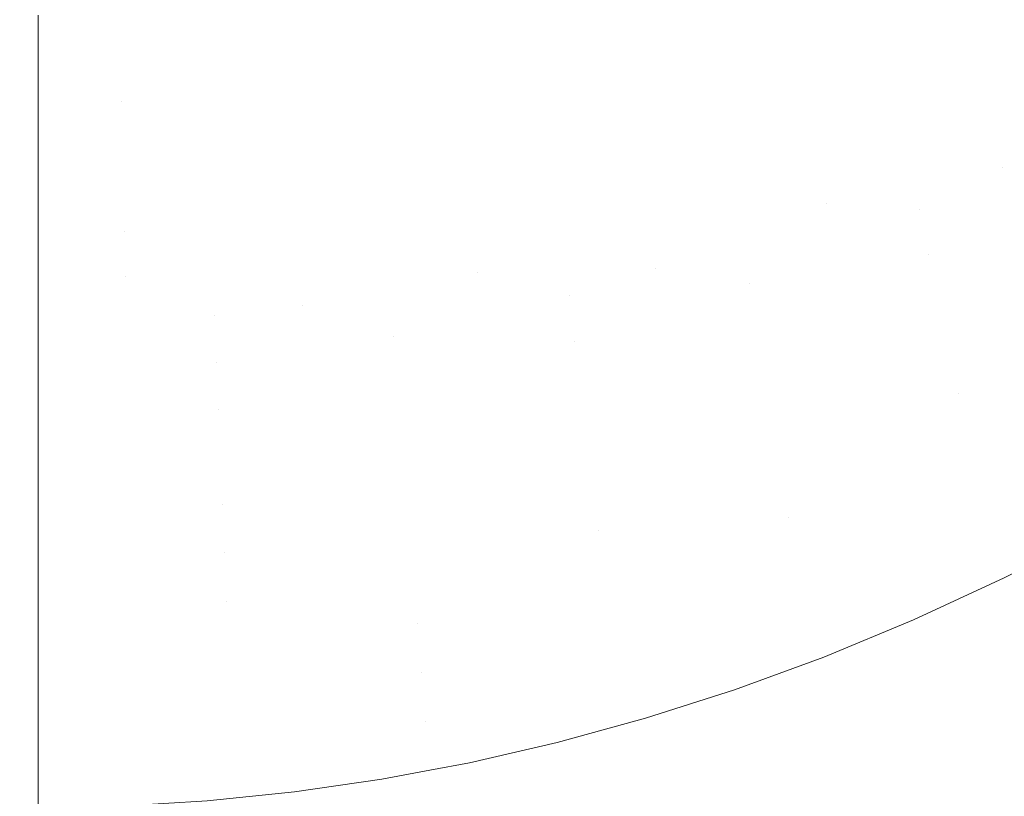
# Model space of a CAD drawing. Header units: centimetres. Extents: x -17.1 to 18.2, y 3.4 to 5.2.
# Tile 199 of 256: x 6.2249 to 6.287, y 3.6009 to 3.6499. Entities that reach past the tile are written whole.
import ezdxf

# ---------------------------------------------------------------- set-up
doc = ezdxf.new("R2010")
doc.units = ezdxf.units.CM
doc.header["$LTSCALE"] = 2.54
doc.layers.add('Lucido design-1', color=7, linetype='Continuous')

# ---------------------------------------------------------------- blocks, each defined once
blk = doc.blocks.new('Gruppo-4-1')
at = {"color": 7, "linetype": 'Continuous', "lineweight": 9}
blk.add_3dface([(-17.020308, 5.100212, -1872.215514), (-17.020308, 3.500212, -1872.215514), (18.147234, 3.500212, -1872.215514), (18.147234, 5.100212, -1872.215514)], dxfattribs=at)
for points, invisible_edges in [([(18.147234, 5.100212, -1873.015514), (6.24222, 3.601209, -1873.015514), (6.247738, 3.602007, -1873.015514)], 9), ([(6.24222, 3.601209, -1873.015514), (18.147234, 5.100212, -1873.015514), (18.147234, 3.500212, -1873.015514)], 9), ([(18.147234, 5.100212, -1873.015514), (6.247738, 3.602007, -1873.015514), (6.250767, 3.602575, -1873.015514)], 9), ([(6.250767, 3.602575, -1873.015514), (6.253268, 3.603044, -1873.015514), (18.147234, 5.100212, -1873.015514)], 10), ([(18.147234, 5.100212, -1873.015514), (6.253268, 3.603044, -1873.015514), (6.258817, 3.604324, -1873.015514)], 9), ([(18.147234, 5.100212, -1873.015514), (6.258817, 3.604324, -1873.015514), (6.26439, 3.605856, -1873.015514)], 9), ([(18.147234, 5.100212, -1873.015514), (6.26439, 3.605856, -1873.015514), (6.269994, 3.607647, -1873.015514)], 9), ([(18.147234, 5.100212, -1873.015514), (6.269994, 3.607647, -1873.015514), (6.275634, 3.609711, -1873.015514)], 9), ([(18.147234, 5.100212, -1873.015514), (6.275634, 3.609711, -1873.015514), (6.281313, 3.612058, -1873.015514)], 9), ([(18.147234, 5.100212, -1873.015514), (6.281313, 3.612058, -1873.015514), (6.287038, 3.614703, -1873.015514)], 9), ([(6.273204, 3.65198, -1873.006381), (6.268134, 3.64991, -1873.006381), (6.267697, 3.65251, -1873.0051), (6.272714, 3.654558, -1873.0051)], 15), ([(6.273204, 3.65198, -1873.006381), (6.278208, 3.654273, -1873.006381), (6.27876, 3.651667, -1873.007589), (6.273704, 3.649349, -1873.007589)], 15), ([(6.284361, 3.651576, -1873.008722), (6.279324, 3.649011, -1873.008722), (6.27876, 3.651667, -1873.007589), (6.283744, 3.654204, -1873.007589)], 15), ([(6.284361, 3.651576, -1873.008722), (6.289318, 3.654355, -1873.008722), (6.289999, 3.65171, -1873.009775), (6.284989, 3.648901, -1873.009775)], 15), ([(6.262621, 3.650688, -1873.0051), (6.257492, 3.649099, -1873.0051), (6.257169, 3.651678, -1873.003749), (6.262245, 3.653251, -1873.003749)], 15), ([(6.251785, 3.652874, -1873.002333), (6.252049, 3.65034, -1873.003749), (6.246892, 3.649239, -1873.003749), (6.24668, 3.651784, -1873.002333)], 15), ([(6.262621, 3.650688, -1873.0051), (6.267697, 3.65251, -1873.0051), (6.268134, 3.64991, -1873.006381), (6.263005, 3.64807, -1873.006381)], 15), ([(6.273704, 3.649349, -1873.007589), (6.26858, 3.647258, -1873.007589), (6.268134, 3.64991, -1873.006381), (6.273204, 3.65198, -1873.006381)], 15), ([(6.24668, 3.651784, -1873.002333), (6.246892, 3.649239, -1873.003749), (6.241704, 3.64838, -1873.003749), (6.241545, 3.650934, -1873.002333)], 15), ([(6.252049, 3.65034, -1873.003749), (6.257169, 3.651678, -1873.003749), (6.257492, 3.649099, -1873.0051), (6.252319, 3.647747, -1873.0051)], 15), ([(6.273704, 3.649349, -1873.007589), (6.27876, 3.651667, -1873.007589), (6.279324, 3.649011, -1873.008722), (6.274213, 3.646669, -1873.008722)], 15), ([(6.284989, 3.648901, -1873.009775), (6.279897, 3.646309, -1873.009775), (6.279324, 3.649011, -1873.008722), (6.284361, 3.651576, -1873.008722)], 15), ([(6.284989, 3.648901, -1873.009775), (6.289999, 3.65171, -1873.009775), (6.290691, 3.649023, -1873.010748), (6.285626, 3.646183, -1873.010748)], 15), ([(6.241545, 3.650934, -1873.002333), (6.241704, 3.64838, -1873.003749), (6.236493, 3.647764, -1873.003749), (6.236387, 3.650324, -1873.002333)], 15), ([(-5.099108, 3.650212, -1873.002117), (6.226033, 3.650212, -1873.002117), (6.226033, 3.646387, -1873.004215), (-5.099108, 3.646387, -1873.004215)], 5), ([(6.231214, 3.649958, -1873.002333), (6.231267, 3.647394, -1873.003749), (6.226033, 3.646387, -1873.004215), (6.226033, 3.650212, -1873.002117)], 11), ([(6.236387, 3.650324, -1873.002333), (6.236493, 3.647764, -1873.003749), (6.231267, 3.647394, -1873.003749), (6.231214, 3.649958, -1873.002333)], 15), ([(6.252319, 3.647747, -1873.0051), (6.247108, 3.646635, -1873.0051), (6.246892, 3.649239, -1873.003749), (6.252049, 3.65034, -1873.003749)], 15), ([(6.263005, 3.64807, -1873.006381), (6.257823, 3.646464, -1873.006381), (6.257492, 3.649099, -1873.0051), (6.262621, 3.650688, -1873.0051)], 15), ([(6.263005, 3.64807, -1873.006381), (6.268134, 3.64991, -1873.006381), (6.26858, 3.647258, -1873.007589), (6.263396, 3.645398, -1873.007589)], 15), ([(6.241866, 3.645767, -1873.0051), (6.241704, 3.64838, -1873.003749), (6.246892, 3.649239, -1873.003749), (6.247108, 3.646635, -1873.0051)], 15), ([(6.252319, 3.647747, -1873.0051), (6.257492, 3.649099, -1873.0051), (6.257823, 3.646464, -1873.006381), (6.252595, 3.645097, -1873.006381)], 15), ([(6.274213, 3.646669, -1873.008722), (6.269035, 3.644555, -1873.008722), (6.26858, 3.647258, -1873.007589), (6.273704, 3.649349, -1873.007589)], 15), ([(6.274213, 3.646669, -1873.008722), (6.279324, 3.649011, -1873.008722), (6.279897, 3.646309, -1873.009775), (6.274731, 3.643941, -1873.009775)], 15), ([(6.285626, 3.646183, -1873.010748), (6.28048, 3.643563, -1873.010748), (6.279897, 3.646309, -1873.009775), (6.284989, 3.648901, -1873.009775)], 15), ([(6.285626, 3.646183, -1873.010748), (6.290691, 3.649023, -1873.010748), (6.291393, 3.646296, -1873.011636), (6.286273, 3.643425, -1873.011636)], 15), ([(6.236601, 3.645145, -1873.0051), (6.236493, 3.647764, -1873.003749), (6.241704, 3.64838, -1873.003749), (6.241866, 3.645767, -1873.0051)], 15), ([(6.231321, 3.644771, -1873.0051), (6.231267, 3.647394, -1873.003749), (6.236493, 3.647764, -1873.003749), (6.236601, 3.645145, -1873.0051)], 15), ([(6.252595, 3.645097, -1873.006381), (6.247329, 3.643974, -1873.006381), (6.247108, 3.646635, -1873.0051), (6.252319, 3.647747, -1873.0051)], 15), ([(6.263396, 3.645398, -1873.007589), (6.258159, 3.643775, -1873.007589), (6.257823, 3.646464, -1873.006381), (6.263005, 3.64807, -1873.006381)], 15), ([(6.226033, 3.646387, -1873.004215), (6.231267, 3.647394, -1873.003749), (6.231321, 3.644771, -1873.0051)], 11), ([(6.263396, 3.645398, -1873.007589), (6.26858, 3.647258, -1873.007589), (6.269035, 3.644555, -1873.008722), (6.263796, 3.642675, -1873.008722)], 15), ([(-5.099108, 3.646387, -1873.004215), (6.226033, 3.646387, -1873.004215), (6.226033, 3.642474, -1873.006145), (-5.099108, 3.642474, -1873.006145)], 5), ([(6.226033, 3.642474, -1873.006145), (6.226033, 3.646387, -1873.004215), (6.231321, 3.644771, -1873.0051)], 10), ([(6.247108, 3.646635, -1873.0051), (6.247329, 3.643974, -1873.006381), (6.242032, 3.643096, -1873.006381), (6.241866, 3.645767, -1873.0051)], 15), ([(6.252595, 3.645097, -1873.006381), (6.257823, 3.646464, -1873.006381), (6.258159, 3.643775, -1873.007589), (6.252877, 3.642394, -1873.007589)], 15), ([(6.274731, 3.643941, -1873.009775), (6.269497, 3.641804, -1873.009775), (6.269035, 3.644555, -1873.008722), (6.274213, 3.646669, -1873.008722)], 15), ([(6.241866, 3.645767, -1873.0051), (6.242032, 3.643096, -1873.006381), (6.236712, 3.642468, -1873.006381), (6.236601, 3.645145, -1873.0051)], 15), ([(6.274731, 3.643941, -1873.009775), (6.279897, 3.646309, -1873.009775), (6.28048, 3.643563, -1873.010748), (6.275258, 3.641169, -1873.010748)], 15), ([(6.286273, 3.643425, -1873.011636), (6.281071, 3.640776, -1873.011636), (6.28048, 3.643563, -1873.010748), (6.285626, 3.646183, -1873.010748)], 15), ([(6.286273, 3.643425, -1873.011636), (6.291393, 3.646296, -1873.011636), (6.292104, 3.643533, -1873.012437), (6.286929, 3.640631, -1873.012437)], 15), ([(6.236601, 3.645145, -1873.0051), (6.236712, 3.642468, -1873.006381), (6.231376, 3.64209, -1873.006381), (6.231321, 3.644771, -1873.0051)], 15), ([(6.263796, 3.642675, -1873.008722), (6.258503, 3.641035, -1873.008722), (6.258159, 3.643775, -1873.007589), (6.263396, 3.645398, -1873.007589)], 15), ([(6.231321, 3.644771, -1873.0051), (6.231376, 3.64209, -1873.006381), (6.226033, 3.642474, -1873.006145)], 11), ([(6.252877, 3.642394, -1873.007589), (6.247555, 3.641258, -1873.007589), (6.247329, 3.643974, -1873.006381), (6.252595, 3.645097, -1873.006381)], 15), ([(6.263796, 3.642675, -1873.008722), (6.269035, 3.644555, -1873.008722), (6.269497, 3.641804, -1873.009775), (6.264202, 3.639904, -1873.009775)], 15), ([(6.242032, 3.643096, -1873.006381), (6.247329, 3.643974, -1873.006381), (6.247555, 3.641258, -1873.007589), (6.242202, 3.640372, -1873.007589)], 15), ([(6.275258, 3.641169, -1873.010748), (6.269967, 3.639009, -1873.010748), (6.269497, 3.641804, -1873.009775), (6.274731, 3.643941, -1873.009775)], 15), ([(6.252877, 3.642394, -1873.007589), (6.258159, 3.643775, -1873.007589), (6.258503, 3.641035, -1873.008722), (6.253163, 3.639639, -1873.008722)], 15), ([(6.275258, 3.641169, -1873.010748), (6.28048, 3.643563, -1873.010748), (6.281071, 3.640776, -1873.011636), (6.275792, 3.638357, -1873.011636)], 15), ([(6.286929, 3.640631, -1873.012437), (6.28167, 3.637953, -1873.012437), (6.281071, 3.640776, -1873.011636), (6.286273, 3.643425, -1873.011636)], 15), ([(6.286929, 3.640631, -1873.012437), (6.292104, 3.643533, -1873.012437), (6.292824, 3.640737, -1873.01315)], 11), ([(6.242202, 3.640372, -1873.007589), (6.236825, 3.639736, -1873.007589), (6.236712, 3.642468, -1873.006381), (6.242032, 3.643096, -1873.006381)], 15), ([(6.264202, 3.639904, -1873.009775), (6.258852, 3.638246, -1873.009775), (6.258503, 3.641035, -1873.008722), (6.263796, 3.642675, -1873.008722)], 15), ([(-5.099108, 3.642474, -1873.006145), (6.226033, 3.642474, -1873.006145), (6.226033, 3.63848, -1873.007902), (-5.099108, 3.63848, -1873.007902)], 5), ([(6.231433, 3.639355, -1873.007589), (6.226033, 3.63848, -1873.007902), (6.226033, 3.642474, -1873.006145), (6.231376, 3.64209, -1873.006381)], 13), ([(6.231376, 3.64209, -1873.006381), (6.236712, 3.642468, -1873.006381), (6.236825, 3.639736, -1873.007589), (6.231433, 3.639355, -1873.007589)], 15), ([(6.253163, 3.639639, -1873.008722), (6.247785, 3.638491, -1873.008722), (6.247555, 3.641258, -1873.007589), (6.252877, 3.642394, -1873.007589)], 15), ([(6.264202, 3.639904, -1873.009775), (6.269497, 3.641804, -1873.009775), (6.269967, 3.639009, -1873.010748), (6.264615, 3.637089, -1873.010748)], 15), ([(6.242202, 3.640372, -1873.007589), (6.247555, 3.641258, -1873.007589), (6.247785, 3.638491, -1873.008722), (6.242375, 3.637595, -1873.008722)], 15), ([(6.253163, 3.639639, -1873.008722), (6.258503, 3.641035, -1873.008722), (6.258852, 3.638246, -1873.009775), (6.253455, 3.636835, -1873.009775)], 15), ([(6.275792, 3.638357, -1873.011636), (6.270444, 3.636174, -1873.011636), (6.269967, 3.639009, -1873.010748), (6.275258, 3.641169, -1873.010748)], 15), ([(6.275792, 3.638357, -1873.011636), (6.281071, 3.640776, -1873.011636), (6.28167, 3.637953, -1873.012437)], 11), ([(6.242375, 3.637595, -1873.008722), (6.236941, 3.636953, -1873.008722), (6.236825, 3.639736, -1873.007589), (6.242202, 3.640372, -1873.007589)], 15), ([(6.282276, 3.635097, -1873.01315), (6.28167, 3.637953, -1873.012437), (6.286929, 3.640631, -1873.012437)], 11), ([(6.286929, 3.640631, -1873.012437), (6.292824, 3.640737, -1873.01315), (6.282276, 3.635097, -1873.01315)], 11), ([(6.292824, 3.640737, -1873.01315), (6.293551, 3.637914, -1873.013772), (6.282888, 3.632212, -1873.013772), (6.282276, 3.635097, -1873.01315)], 15), ([(6.231433, 3.639355, -1873.007589), (6.236825, 3.639736, -1873.007589), (6.236941, 3.636953, -1873.008722), (6.231491, 3.636567, -1873.008722)], 15), ([(6.253455, 3.636835, -1873.009775), (6.248019, 3.635675, -1873.009775), (6.247785, 3.638491, -1873.008722), (6.253163, 3.639639, -1873.008722)], 15), ([(6.264615, 3.637089, -1873.010748), (6.259207, 3.635413, -1873.010748), (6.258852, 3.638246, -1873.009775), (6.264202, 3.639904, -1873.009775)], 15), ([(6.226033, 3.63848, -1873.007902), (6.231433, 3.639355, -1873.007589), (6.231491, 3.636567, -1873.008722)], 11), ([(6.264615, 3.637089, -1873.010748), (6.269967, 3.639009, -1873.010748), (6.270444, 3.636174, -1873.011636), (6.265034, 3.634232, -1873.011636)], 15), ([(-5.099108, 3.63848, -1873.007902), (6.226033, 3.63848, -1873.007902), (6.226033, 3.634414, -1873.009483), (-5.099108, 3.634414, -1873.009483)], 5), ([(6.231491, 3.636567, -1873.008722), (6.226033, 3.634414, -1873.009483), (6.226033, 3.63848, -1873.007902)], 9), ([(6.242375, 3.637595, -1873.008722), (6.247785, 3.638491, -1873.008722), (6.248019, 3.635675, -1873.009775), (6.24255, 3.63477, -1873.009775)], 15), ([(6.270928, 3.633301, -1873.012437), (6.270444, 3.636174, -1873.011636), (6.275792, 3.638357, -1873.011636)], 11), ([(6.275792, 3.638357, -1873.011636), (6.28167, 3.637953, -1873.012437), (6.270928, 3.633301, -1873.012437)], 11), ([(6.253455, 3.636835, -1873.009775), (6.258852, 3.638246, -1873.009775), (6.259207, 3.635413, -1873.010748), (6.253752, 3.633987, -1873.010748)], 15), ([(6.271416, 3.630394, -1873.01315), (6.270928, 3.633301, -1873.012437), (6.28167, 3.637953, -1873.012437), (6.282276, 3.635097, -1873.01315)], 15), ([(6.283505, 3.629301, -1873.014301), (6.282888, 3.632212, -1873.013772), (6.293551, 3.637914, -1873.013772), (6.294284, 3.635065, -1873.014301)], 15), ([(6.24255, 3.63477, -1873.009775), (6.237058, 3.634121, -1873.009775), (6.236941, 3.636953, -1873.008722), (6.242375, 3.637595, -1873.008722)], 15), ([(6.265034, 3.634232, -1873.011636), (6.259567, 3.632539, -1873.011636), (6.259207, 3.635413, -1873.010748), (6.264615, 3.637089, -1873.010748)], 15), ([(6.226033, 3.634414, -1873.009483), (6.231491, 3.636567, -1873.008722), (6.23155, 3.633731, -1873.009775)], 11), ([(6.231491, 3.636567, -1873.008722), (6.236941, 3.636953, -1873.008722), (6.237058, 3.634121, -1873.009775), (6.23155, 3.633731, -1873.009775)], 15), ([(6.253752, 3.633987, -1873.010748), (6.248257, 3.632814, -1873.010748), (6.248019, 3.635675, -1873.009775), (6.253455, 3.636835, -1873.009775)], 15), ([(6.265034, 3.634232, -1873.011636), (6.270444, 3.636174, -1873.011636), (6.270928, 3.633301, -1873.012437)], 11), ([(6.24255, 3.63477, -1873.009775), (6.248019, 3.635675, -1873.009775), (6.248257, 3.632814, -1873.010748), (6.242729, 3.631899, -1873.010748)], 15), ([(6.253752, 3.633987, -1873.010748), (6.259207, 3.635413, -1873.010748), (6.259567, 3.632539, -1873.011636)], 11), ([(6.242729, 3.631899, -1873.010748), (6.237177, 3.631243, -1873.010748), (6.237058, 3.634121, -1873.009775), (6.24255, 3.63477, -1873.009775)], 15), ([(6.282276, 3.635097, -1873.01315), (6.282888, 3.632212, -1873.013772), (6.27191, 3.627458, -1873.013772), (6.271416, 3.630394, -1873.01315)], 15), ([(6.294284, 3.635065, -1873.014301), (6.295023, 3.632195, -1873.014736), (6.284127, 3.626369, -1873.014736), (6.283505, 3.629301, -1873.014301)], 15), ([(-5.099108, 3.633596, -1873.009761), (-5.099108, 3.634414, -1873.009483), (6.226033, 3.634414, -1873.009483), (6.226033, 3.633596, -1873.009761)], 10), ([(6.23155, 3.633731, -1873.009775), (6.226033, 3.633596, -1873.009761), (6.226033, 3.634414, -1873.009483)], 9), ([(6.23155, 3.633731, -1873.009775), (6.237058, 3.634121, -1873.009775), (6.237177, 3.631243, -1873.010748)], 11), ([(6.248498, 3.629912, -1873.011636), (6.248257, 3.632814, -1873.010748), (6.253752, 3.633987, -1873.010748)], 11), ([(6.253752, 3.633987, -1873.010748), (6.259567, 3.632539, -1873.011636), (6.248498, 3.629912, -1873.011636)], 11), ([(6.259932, 3.629626, -1873.012437), (6.259567, 3.632539, -1873.011636), (6.265034, 3.634232, -1873.011636)], 11), ([(6.265034, 3.634232, -1873.011636), (6.270928, 3.633301, -1873.012437), (6.259932, 3.629626, -1873.012437)], 11), ([(6.226033, 3.633596, -1873.009761), (6.226033, 3.630714, -1873.010739), (-5.099108, 3.630714, -1873.010739), (-5.099108, 3.633596, -1873.009761)], 10), ([(6.226033, 3.630714, -1873.010739), (6.226033, 3.633596, -1873.009761), (6.23155, 3.633731, -1873.009775)], 10), ([(6.23155, 3.633731, -1873.009775), (6.237177, 3.631243, -1873.010748), (6.226033, 3.630714, -1873.010739)], 11), ([(6.242729, 3.631899, -1873.010748), (6.248257, 3.632814, -1873.010748), (6.248498, 3.629912, -1873.011636)], 11), ([(6.260301, 3.626679, -1873.01315), (6.259932, 3.629626, -1873.012437), (6.270928, 3.633301, -1873.012437), (6.271416, 3.630394, -1873.01315)], 15), ([(6.259567, 3.632539, -1873.011636), (6.259932, 3.629626, -1873.012437), (6.248742, 3.62697, -1873.012437), (6.248498, 3.629912, -1873.011636)], 15), ([(6.272409, 3.624495, -1873.014301), (6.27191, 3.627458, -1873.013772), (6.282888, 3.632212, -1873.013772), (6.283505, 3.629301, -1873.014301)], 15), ([(6.284127, 3.626369, -1873.014736), (6.295023, 3.632195, -1873.014736), (6.295766, 3.629308, -1873.015076)], 11), ([(6.237298, 3.628323, -1873.011636), (6.237177, 3.631243, -1873.010748), (6.242729, 3.631899, -1873.010748)], 11), ([(6.242729, 3.631899, -1873.010748), (6.248498, 3.629912, -1873.011636), (6.237298, 3.628323, -1873.011636)], 11), ([(6.226033, 3.630283, -1873.010886), (6.237177, 3.631243, -1873.010748), (6.237298, 3.628323, -1873.011636)], 11), ([(6.226033, 3.630283, -1873.010886), (6.226033, 3.630714, -1873.010739), (6.237177, 3.631243, -1873.010748)], 10), ([(6.226033, 3.630714, -1873.010739), (6.226033, 3.630283, -1873.010886), (-5.099108, 3.630283, -1873.010886), (-5.099108, 3.630714, -1873.010739)], 10), ([(-5.099108, 3.630283, -1873.010886), (6.226033, 3.630283, -1873.010886), (6.226033, 3.626094, -1873.012107), (-5.099108, 3.626094, -1873.012107)], 5), ([(6.237298, 3.628323, -1873.011636), (6.226033, 3.626094, -1873.012107), (6.226033, 3.630283, -1873.010886)], 9), ([(6.271416, 3.630394, -1873.01315), (6.27191, 3.627458, -1873.013772), (6.260674, 3.623702, -1873.013772), (6.260301, 3.626679, -1873.01315)], 15), ([(6.248498, 3.629912, -1873.011636), (6.248742, 3.62697, -1873.012437), (6.237421, 3.625365, -1873.012437), (6.237298, 3.628323, -1873.011636)], 15), ([(6.24899, 3.623995, -1873.01315), (6.248742, 3.62697, -1873.012437), (6.259932, 3.629626, -1873.012437), (6.260301, 3.626679, -1873.01315)], 15), ([(6.283505, 3.629301, -1873.014301), (6.284127, 3.626369, -1873.014736), (6.272911, 3.621511, -1873.014736), (6.272409, 3.624495, -1873.014301)], 15), ([(6.284127, 3.626369, -1873.014736), (6.295766, 3.629308, -1873.015076), (6.273415, 3.618509, -1873.015076)], 11), ([(6.295766, 3.629308, -1873.015076), (6.296512, 3.626409, -1873.015319), (6.273923, 3.615495, -1873.015319), (6.273415, 3.618509, -1873.015076)], 15), ([(6.237298, 3.628323, -1873.011636), (6.237421, 3.625365, -1873.012437), (6.226033, 3.626094, -1873.012107)], 11), ([(6.26105, 3.620699, -1873.014301), (6.260674, 3.623702, -1873.013772), (6.27191, 3.627458, -1873.013772), (6.272409, 3.624495, -1873.014301)], 15), ([(6.237545, 3.622372, -1873.01315), (6.237421, 3.625365, -1873.012437), (6.248742, 3.62697, -1873.012437), (6.24899, 3.623995, -1873.01315)], 15), ([(6.260301, 3.626679, -1873.01315), (6.260674, 3.623702, -1873.013772), (6.249239, 3.620989, -1873.013772), (6.24899, 3.623995, -1873.01315)], 15), ([(-5.099108, 3.626094, -1873.012107), (6.226033, 3.626094, -1873.012107), (6.226033, 3.621856, -1873.013144), (-5.099108, 3.621856, -1873.013144)], 5), ([(6.226033, 3.621856, -1873.013144), (6.226033, 3.626094, -1873.012107), (6.237421, 3.625365, -1873.012437)], 10), ([(6.273415, 3.618509, -1873.015076), (6.272911, 3.621511, -1873.014736), (6.284127, 3.626369, -1873.014736)], 11), ([(6.274431, 3.612471, -1873.015465), (6.273923, 3.615495, -1873.015319), (6.296512, 3.626409, -1873.015319), (6.29726, 3.623501, -1873.015465)], 15), ([(6.237421, 3.625365, -1873.012437), (6.237545, 3.622372, -1873.01315), (6.226033, 3.621856, -1873.013144)], 11), ([(6.24899, 3.623995, -1873.01315), (6.249239, 3.620989, -1873.013772), (6.23767, 3.619348, -1873.013772), (6.237545, 3.622372, -1873.01315)], 15), ([(6.272409, 3.624495, -1873.014301), (6.272911, 3.621511, -1873.014736), (6.261429, 3.617674, -1873.014736), (6.26105, 3.620699, -1873.014301)], 15), ([(6.249491, 3.617956, -1873.014301), (6.249239, 3.620989, -1873.013772), (6.260674, 3.623702, -1873.013772), (6.26105, 3.620699, -1873.014301)], 15), ([(6.274431, 3.612471, -1873.015465), (6.29726, 3.623501, -1873.015465), (6.292811, 3.617664, -1873.015514), (6.287038, 3.614703, -1873.015514)], 11), ([(6.226033, 3.621856, -1873.013144), (6.237545, 3.622372, -1873.01315), (6.23767, 3.619348, -1873.013772)], 11), ([(-5.099108, 3.621856, -1873.013144), (6.226033, 3.621856, -1873.013144), (6.226033, 3.617577, -1873.013995), (-5.099108, 3.617577, -1873.013995)], 5), ([(6.23767, 3.619348, -1873.013772), (6.226033, 3.617577, -1873.013995), (6.226033, 3.621856, -1873.013144)], 9), ([(6.261429, 3.617674, -1873.014736), (6.272911, 3.621511, -1873.014736), (6.273415, 3.618509, -1873.015076)], 11), ([(6.237797, 3.616297, -1873.014301), (6.23767, 3.619348, -1873.013772), (6.249239, 3.620989, -1873.013772), (6.249491, 3.617956, -1873.014301)], 15), ([(6.26105, 3.620699, -1873.014301), (6.261429, 3.617674, -1873.014736), (6.249745, 3.614901, -1873.014736), (6.249491, 3.617956, -1873.014301)], 15), ([(6.226033, 3.617577, -1873.013995), (6.23767, 3.619348, -1873.013772), (6.237797, 3.616297, -1873.014301)], 11), ([(6.261429, 3.617674, -1873.014736), (6.273415, 3.618509, -1873.015076), (6.250001, 3.611828, -1873.015076)], 11), ([(6.273415, 3.618509, -1873.015076), (6.273923, 3.615495, -1873.015319), (6.250257, 3.608742, -1873.015319), (6.250001, 3.611828, -1873.015076)], 15), ([(6.249491, 3.617956, -1873.014301), (6.249745, 3.614901, -1873.014736), (6.237924, 3.613224, -1873.014736), (6.237797, 3.616297, -1873.014301)], 15), ([(6.226033, 3.617577, -1873.013995), (6.226033, 3.613265, -1873.014659), (-5.099108, 3.613265, -1873.014659), (-5.099108, 3.615739, -1873.014278)], 10), ([(-5.099108, 3.615739, -1873.014278), (-5.099108, 3.617577, -1873.013995), (6.226033, 3.617577, -1873.013995)], 10), ([(6.226033, 3.613265, -1873.014659), (6.226033, 3.617577, -1873.013995), (6.237797, 3.616297, -1873.014301)], 10), ([(6.250001, 3.611828, -1873.015076), (6.249745, 3.614901, -1873.014736), (6.261429, 3.617674, -1873.014736)], 11), ([(6.237797, 3.616297, -1873.014301), (6.237924, 3.613224, -1873.014736), (6.226033, 3.613265, -1873.014659)], 11), ([(6.250515, 3.605647, -1873.015465), (6.250257, 3.608742, -1873.015319), (6.273923, 3.615495, -1873.015319), (6.274431, 3.612471, -1873.015465)], 15), ([(6.237924, 3.613224, -1873.014736), (6.249745, 3.614901, -1873.014736), (6.250001, 3.611828, -1873.015076)], 11), ([(6.287038, 3.614703, -1873.015514), (6.281313, 3.612058, -1873.015514), (6.275634, 3.609711, -1873.015514), (6.274431, 3.612471, -1873.015465)], 12), ([(-5.099108, 3.612662, -1873.014725), (-5.099108, 3.613265, -1873.014659), (6.226033, 3.613265, -1873.014659), (6.226033, 3.612662, -1873.014725)], 10), ([(6.237924, 3.613224, -1873.014736), (6.226033, 3.612662, -1873.014725), (6.226033, 3.613265, -1873.014659)], 9), ([(6.226033, 3.609565, -1873.015064), (6.226033, 3.612662, -1873.014725), (6.237924, 3.613224, -1873.014736)], 10), ([(6.237924, 3.613224, -1873.014736), (6.250001, 3.611828, -1873.015076), (6.226033, 3.609565, -1873.015064)], 11), ([(-5.099108, 3.608928, -1873.015134), (-5.099108, 3.612662, -1873.014725), (6.226033, 3.612662, -1873.014725), (6.226033, 3.609565, -1873.015064)], 10), ([(6.250515, 3.605647, -1873.015465), (6.274431, 3.612471, -1873.015465), (6.26439, 3.605856, -1873.015514), (6.258817, 3.604324, -1873.015514)], 11), ([(6.274431, 3.612471, -1873.015465), (6.269994, 3.607647, -1873.015514), (6.26439, 3.605856, -1873.015514)], 9), ([(6.274431, 3.612471, -1873.015465), (6.275634, 3.609711, -1873.015514), (6.269994, 3.607647, -1873.015514)], 9), ([(6.226033, 3.609565, -1873.015064), (6.250001, 3.611828, -1873.015076), (6.250257, 3.608742, -1873.015319)], 11), ([(6.226033, 3.609565, -1873.015064), (6.226033, 3.608928, -1873.015134), (-5.099108, 3.608928, -1873.015134)], 10), ([(6.250257, 3.608742, -1873.015319), (6.226033, 3.608928, -1873.015134), (6.226033, 3.609565, -1873.015064)], 9), ([(-5.099108, 3.608928, -1873.015134), (6.226033, 3.608928, -1873.015134), (6.226033, 3.604574, -1873.015419), (-5.099108, 3.604574, -1873.015419)], 5), ([(6.250257, 3.608742, -1873.015319), (6.226033, 3.604574, -1873.015419), (6.226033, 3.608928, -1873.015134)], 9), ([(6.226033, 3.604574, -1873.015419), (6.250257, 3.608742, -1873.015319), (6.250515, 3.605647, -1873.015465)], 11), ([(6.250515, 3.605647, -1873.015465), (6.226033, 3.603336, -1873.015446), (6.226033, 3.604574, -1873.015419)], 9), ([(6.226033, 3.603336, -1873.015446), (6.250515, 3.605647, -1873.015465), (6.24222, 3.601209, -1873.015514), (6.236709, 3.600645, -1873.015514)], 11), ([(6.250515, 3.605647, -1873.015465), (6.247738, 3.602007, -1873.015514), (6.24222, 3.601209, -1873.015514)], 9), ([(6.250515, 3.605647, -1873.015465), (6.250767, 3.602575, -1873.015514), (6.247738, 3.602007, -1873.015514)], 9), ([(6.258817, 3.604324, -1873.015514), (6.253268, 3.603044, -1873.015514), (6.250767, 3.602575, -1873.015514), (6.250515, 3.605647, -1873.015465)], 12), ([(-5.099108, 3.603336, -1873.015446), (-5.099108, 3.604574, -1873.015419), (6.226033, 3.604574, -1873.015419), (6.226033, 3.603336, -1873.015446)], 10), ([(6.226033, 3.603336, -1873.015446), (6.226033, 3.600212, -1873.015514), (-5.099108, 3.600212, -1873.015514), (-5.099108, 3.603336, -1873.015446)], 8), ([(6.236709, 3.600645, -1873.015514), (6.231199, 3.600313, -1873.015514), (6.226033, 3.603336, -1873.015446)], 10), ([(6.231199, 3.600313, -1873.015514), (6.226033, 3.600212, -1873.015514), (6.226033, 3.603336, -1873.015446)], 8), ([(18.147234, 3.500212, -1873.015514), (6.236709, 3.600645, -1873.015514), (6.24222, 3.601209, -1873.015514)], 9)]:
    blk.add_3dface(points, dxfattribs=dict(at, invisible_edges=invisible_edges))
blk = doc.blocks.new('Gruppo-5-1')
at = {"color": 7}
blk.add_blockref('Gruppo-4-1', (0, 0), dxfattribs=at)

msp = doc.modelspace()

# ---------------------------------------------------------------- block references
at = {"layer": 'Lucido design-1', "color": 7}
msp.add_blockref('Gruppo-5-1', (0, 0), dxfattribs=at)

doc.saveas('drawing.dxf')
